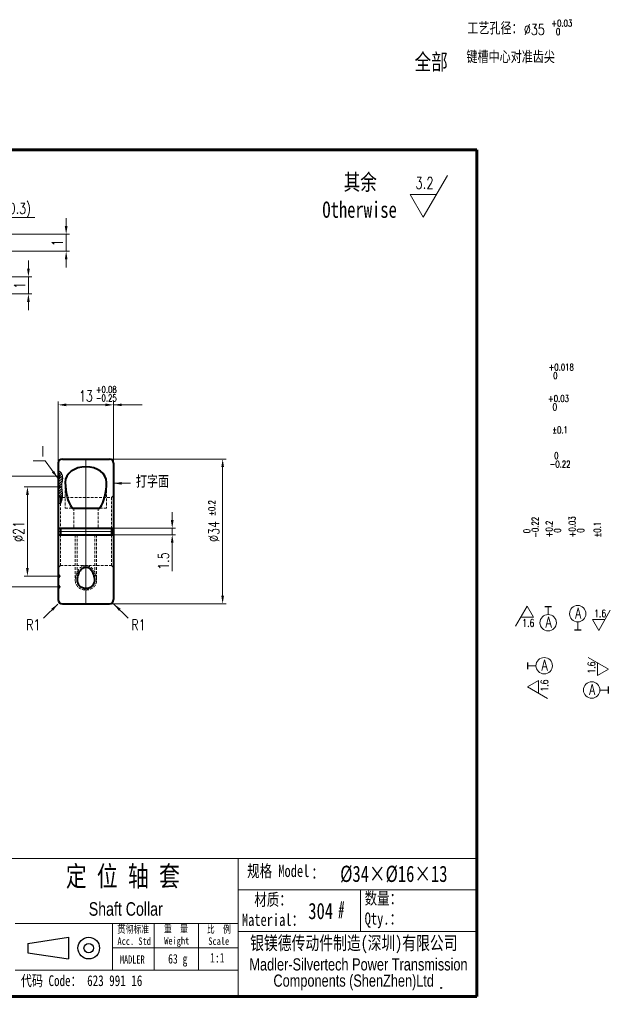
# Model space of a CAD drawing. Header units: millimetres. Extents: x -178 to 3167, y 274 to 2283.
# Tile 2 of 3: x 394 to 831, y 368 to 1095. Entities that reach past the tile are written whole.
import ezdxf

# ---------------------------------------------------------------- set-up
doc = ezdxf.new("R2010")
doc.units = ezdxf.units.MM
doc.linetypes.add('CENTER', pattern=[50.8, 31.75, -6.35, 6.35, -6.35])
doc.linetypes.add('JIS_02_2.0', pattern=[3, 2, -1])
doc.layers.get('Defpoints').update_dxf_attribs({"linetype": 'CENTER'})
doc.layers.add('图层1', color=7, linetype='CENTER')
doc.styles.get("Standard").update_dxf_attribs({"font": 'txt.shx', "width": 0.75, "height": 8, "bigfont": 'gbcbig.shx'})
doc.dimstyles.new('ISO-25', dxfattribs={"dimtxt": 8, "dimasz": 6, "dimexe": 2.5, "dimexo": 0.5, "dimgap": 2.5, "dimtad": 1, "dimtxsty": 'Standard', "dimcen": 1.2, "dimadec": 0, "dimazin": 0, "dimtol": 1, "dimtm": 1e-09, "dimtfac": 0.55, "dimtmove": 0, "dimatfit": 3, "dimfxl": 0, "dimlwd": 13, "dimlwe": 13, "dimarcsym": 0})

# ---------------------------------------------------------------- blocks, each defined once
blk = doc.blocks.new('*D21')
at = {"color": 0, "lineweight": 13}
for p, q in [((400.72, 911.38), (400.72, 917.38)), ((333.94, 905.38), (403.22, 905.38)), ((400.72, 892.78), (400.72, 905.38)), ((333.94, 892.78), (403.22, 892.78)), ((400.72, 886.78), (400.72, 880.78))]:
    blk.add_line(p, q, dxfattribs=at)
at = {"color": 0, "lineweight": 20}
for points in [[(399.72, 911.38), (401.72, 911.38), (400.72, 905.38)], [(399.72, 886.78), (401.72, 886.78), (400.72, 892.78)]]:
    blk.add_solid(points, dxfattribs=at)
at = {"layer": 'Defpoints', "color": 0, "lineweight": 20}
for p in [(333.44, 905.38), (400.72, 905.38), (333.44, 892.78)]:
    blk.add_point(p, dxfattribs=at)
at = {"color": 0, "lineweight": 20, "insert": (394.22, 899.08), "char_height": 8, "attachment_point": 5, "rotation": 90}
blk.add_mtext('1', dxfattribs=at)
blk = doc.blocks.new('*D22')
at = {"color": 0, "lineweight": 13}
for p, q in [((428.64, 942.88), (428.64, 948.88)), ((333.94, 936.88), (431.14, 936.88)), ((428.64, 924.28), (428.64, 936.88)), ((333.94, 924.28), (431.14, 924.28)), ((428.64, 918.28), (428.64, 912.28))]:
    blk.add_line(p, q, dxfattribs=at)
at = {"color": 0, "lineweight": 20}
for points in [[(427.64, 942.88), (429.64, 942.88), (428.64, 936.88)], [(427.64, 918.28), (429.64, 918.28), (428.64, 924.28)]]:
    blk.add_solid(points, dxfattribs=at)
at = {"layer": 'Defpoints', "color": 0, "lineweight": 20}
for p in [(333.44, 936.88), (428.64, 936.88), (333.44, 924.28)]:
    blk.add_point(p, dxfattribs=at)
at = {"color": 0, "lineweight": 20, "insert": (422.14, 930.58), "char_height": 8, "attachment_point": 5, "rotation": 90}
blk.add_mtext('1', dxfattribs=at)
blk = doc.blocks.new('*D26')
at = {"color": 0, "lineweight": 13}
for p, q in [((507.09, 725.55), (507.09, 731.55)), ((464.22, 719.55), (509.59, 719.55)), ((464.22, 714.82), (509.59, 714.82)), ((507.09, 719.55), (507.09, 714.82)), ((507.09, 708.82), (507.09, 687.82))]:
    blk.add_line(p, q, dxfattribs=at)
at = {"color": 0, "lineweight": 20}
for points in [[(506.09, 725.55), (508.09, 725.55), (507.09, 719.55)], [(506.09, 708.82), (508.09, 708.82), (507.09, 714.82)]]:
    blk.add_solid(points, dxfattribs=at)
at = {"layer": 'Defpoints', "color": 0, "lineweight": 20}
for p in [(463.72, 719.55), (463.72, 714.82), (507.09, 714.82)]:
    blk.add_point(p, dxfattribs=at)
at = {"color": 0, "lineweight": 20, "insert": (500.59, 695.32), "char_height": 8, "attachment_point": 5, "rotation": 90}
blk.add_mtext('1.5', dxfattribs=at)
blk = doc.blocks.new('*D27')
at = {"color": 0, "lineweight": 13}
for p, q in [((461.07, 770.74), (546.88, 770.74)), ((544.38, 764.74), (544.38, 669.64)), ((461.07, 663.64), (546.88, 663.64))]:
    blk.add_line(p, q, dxfattribs=at)
at = {"color": 0, "lineweight": 20}
for points in [[(543.38, 764.74), (545.38, 764.74), (544.38, 770.74)], [(543.38, 669.64), (545.38, 669.64), (544.38, 663.64)]]:
    blk.add_solid(points, dxfattribs=at)
at = {"layer": 'Defpoints', "color": 0, "lineweight": 20}
for p in [(460.57, 770.74), (460.57, 663.64), (544.38, 663.64)]:
    blk.add_point(p, dxfattribs=at)
at = {"color": 0, "lineweight": 20, "insert": (537.88, 717.19), "char_height": 8, "attachment_point": 5, "rotation": 90}
blk.add_mtext('%%C34', dxfattribs=at)
blk = doc.blocks.new('*D28')
at = {"color": 0, "lineweight": 13}
for p, q in [((422.27, 750.26), (397.48, 750.26)), ((399.98, 744.26), (399.98, 690.11)), ((422.27, 684.11), (397.48, 684.11))]:
    blk.add_line(p, q, dxfattribs=at)
at = {"color": 0, "lineweight": 20}
for points in [[(398.98, 744.26), (400.98, 744.26), (399.98, 750.26)], [(398.98, 690.11), (400.98, 690.11), (399.98, 684.11)]]:
    blk.add_solid(points, dxfattribs=at)
at = {"layer": 'Defpoints', "color": 0, "lineweight": 20}
for p in [(422.77, 750.26), (399.98, 684.11), (422.77, 684.11)]:
    blk.add_point(p, dxfattribs=at)
at = {"color": 0, "lineweight": 20, "insert": (393.48, 717.19), "char_height": 8, "attachment_point": 5, "rotation": 90}
blk.add_mtext('%%C21', dxfattribs=at)
blk = doc.blocks.new('*D29')
at = {"color": 0, "lineweight": 13}
for p, q in [((422.27, 758.14), (378.69, 758.14)), ((381.19, 752.14), (381.19, 682.24)), ((422.27, 676.24), (378.69, 676.24))]:
    blk.add_line(p, q, dxfattribs=at)
at = {"color": 0, "lineweight": 20}
for points in [[(380.19, 752.14), (382.19, 752.14), (381.19, 758.14)], [(380.19, 682.24), (382.19, 682.24), (381.19, 676.24)]]:
    blk.add_solid(points, dxfattribs=at)
at = {"layer": 'Defpoints', "color": 0, "lineweight": 20}
for p in [(422.77, 758.14), (381.19, 676.24), (422.77, 676.24)]:
    blk.add_point(p, dxfattribs=at)
at = {"color": 0, "lineweight": 20, "insert": (374.69, 717.19), "char_height": 8, "attachment_point": 5, "rotation": 90}
blk.add_mtext('%%C26', dxfattribs=at)
blk = doc.blocks.new('*D30')
at = {"color": 0, "lineweight": 13}
for p, q in [((422.77, 768.09), (422.77, 813.27)), ((428.77, 810.77), (457.72, 810.77)), ((463.72, 768.09), (463.72, 813.27))]:
    blk.add_line(p, q, dxfattribs=at)
at = {"color": 0, "lineweight": 20}
for points in [[(428.77, 811.77), (428.77, 809.77), (422.77, 810.77)], [(457.72, 811.77), (457.72, 809.77), (463.72, 810.77)]]:
    blk.add_solid(points, dxfattribs=at)
at = {"layer": 'Defpoints', "color": 0, "lineweight": 20}
for p in [(463.72, 810.77), (422.77, 767.59), (463.72, 767.59)]:
    blk.add_point(p, dxfattribs=at)
at = {"color": 0, "lineweight": 20, "insert": (443.25, 817.27), "char_height": 8, "attachment_point": 5}
blk.add_mtext('13', dxfattribs=at)

msp = doc.modelspace()

# ---------------------------------------------------------------- hatches: boundary and pattern name
at = {"lineweight": 13}
h = msp.add_hatch(dxfattribs=at)
h.set_pattern_fill('ANSI31', color=256, scale=0.4, style=0)
h.set_pattern_definition([(45, (0, 36.195), (-0.8980256, 0.8980256), [])])
edge = h.paths.add_edge_path()
edge.add_spline(control_points=[(425.921, 742.387), (426.283, 746.021), (424.115, 751.902), (427.187, 756.997), (424.716, 761.115), (422.773, 762.26)], knot_values=[3.667926, 3.667926, 3.667926, 3.667926, 10.6882306, 18.4555123, 19.9808485, 19.9808485, 19.9808485, 19.9808485], degree=3, periodic=0)
edge.add_line((422.773, 762.26), (422.773, 759.712))
edge.add_line((422.773, 759.712), (423.68, 758.805))
edge.add_arc((423.012, 758.137), 0.945, -45, 45, ccw=False)
edge.add_line((423.68, 757.469), (422.773, 756.562))
edge.add_line((422.773, 756.562), (422.773, 751.837))
edge.add_line((422.773, 751.837), (423.68, 750.93))
edge.add_arc((423.012, 750.262), 0.945, -45, 45, ccw=False)
edge.add_line((423.68, 749.594), (422.773, 748.687))
edge.add_line((422.773, 748.687), (422.773, 743.962))
edge.add_line((422.773, 743.962), (424.348, 742.387))
edge.add_line((424.348, 742.387), (425.921, 742.387))
msp.add_hatch(color=256).paths.add_polyline_path([(706.27, 379.835, 1), (705.573, 379.835, 1)])

# ---------------------------------------------------------------- linework, layer by layer
at = {"lineweight": 60}
for p, q in [((-178.271, 999.288), (732.476, 999.288)), ((-178.271, 373.507), (732.476, 373.507))]:
    msp.add_line(p, q, dxfattribs=at)
at = {"lineweight": 15}
for p, q in [((710.587, 980.222), (692.814, 949.438)), ((683.067, 966.32), (692.814, 949.438)), ((702.56, 966.32), (683.067, 966.32))]:
    msp.add_line(p, q, dxfattribs=at)
at = {"lineweight": 40}
for p, q in [((422.773, 767.587), (422.773, 666.787)), ((425.923, 770.737), (460.573, 770.737)), ((463.723, 767.587), (463.723, 666.787)), ((423.68, 758.805), (422.773, 759.712)), ((423.68, 757.469), (422.773, 756.562)), ((423.68, 750.93), (422.773, 751.837)), ((423.68, 749.594), (422.773, 748.687)), ((422.773, 743.962), (424.348, 742.387)), ((424.348, 742.387), (425.921, 742.387)), ((424.348, 742.387), (424.348, 738.018)), ((432.959, 734.354), (453.537, 734.354)), ((422.773, 719.549), (463.723, 719.549)), ((422.773, 714.824), (463.723, 714.824)), ((424.348, 719.549), (424.348, 714.824)), ((462.148, 719.549), (462.148, 714.824)), ((425.923, 663.637), (460.573, 663.637))]:
    msp.add_line(p, q, dxfattribs=at)
at = {"lineweight": 20}
for p, q in [((443.248, 770.737), (443.248, 663.637)), ((422.773, 758.137), (424.348, 758.137)), ((422.773, 750.262), (424.348, 750.262)), ((422.773, 717.187), (463.723, 717.187)), ((761.055, 647.243), (769.621, 662.08)), ((774.318, 653.943), (769.621, 662.08)), ((831.141, 658.905), (822.575, 644.068)), ((764.923, 653.943), (774.318, 653.943)), ((817.877, 652.204), (822.575, 644.068)), ((827.272, 652.204), (817.877, 652.204)), ((814.874, 624.093), (829.711, 615.527)), ((821.574, 620.224), (821.574, 610.829)), ((821.574, 610.829), (829.711, 615.527)), ((778.02, 607.111), (769.883, 602.413)), ((778.02, 597.715), (778.02, 607.111)), ((784.72, 593.847), (769.883, 602.413))]:
    msp.add_line(p, q, dxfattribs=at)
at = {"linetype": 'JIS_02_2.0', "lineweight": 20}
for p, q in [((427.939, 753.48), (427.939, 734.354)), ((458.557, 753.48), (458.557, 734.354)), ((425.921, 742.387), (462.148, 742.387)), ((462.148, 742.387), (463.723, 743.962)), ((462.148, 742.387), (462.148, 719.549)), ((424.348, 738.018), (424.348, 719.549)), ((427.939, 734.354), (433.937, 734.354)), ((434.271, 734.354), (434.271, 719.549)), ((452.226, 734.354), (452.226, 719.549)), ((458.557, 734.354), (452.56, 734.354)), ((424.348, 714.824), (424.348, 691.987)), ((435.373, 714.824), (435.373, 680.893)), ((436.728, 714.824), (436.728, 680.893)), ((449.769, 714.824), (449.769, 680.893)), ((451.123, 714.824), (451.123, 680.893)), ((462.148, 714.824), (462.148, 691.987)), ((422.773, 690.412), (424.348, 691.987)), ((424.348, 691.987), (462.148, 691.987)), ((462.148, 691.987), (463.723, 690.412)), ((423.68, 684.78), (422.773, 685.687)), ((422.773, 684.112), (424.348, 684.112)), ((423.68, 683.444), (422.773, 682.537)), ((423.68, 676.905), (422.773, 677.812)), ((422.773, 676.237), (424.348, 676.237)), ((423.68, 675.569), (422.773, 674.662))]:
    msp.add_line(p, q, dxfattribs=at)
at = {"lineweight": 30}
for p, q in [((782.665, 661.801), (787.665, 661.801)), ((809.531, 644.347), (804.531, 644.347)), ((770.162, 615.457), (770.162, 620.457)), ((829.432, 602.483), (829.432, 597.483)), ((400.324, 412.749), (430.324, 417.249)), ((430.324, 417.249), (430.324, 401.249)), ((400.324, 412.749), (400.324, 405.749)), ((400.324, 405.749), (430.324, 401.249))]:
    msp.add_line(p, q, dxfattribs=at)
at = {"lineweight": 13}
for p, q in [((785.165, 661.801), (785.165, 655.801)), ((807.031, 644.347), (807.031, 650.347)), ((770.162, 617.957), (776.162, 617.957)), ((829.432, 599.983), (823.432, 599.983))]:
    msp.add_line(p, q, dxfattribs=at)
msp.add_line((482.123, 419.385), (482.123, 419.385))
at = {"linetype": 'ByBlock', "lineweight": 13}
msp.add_line((555.799, 421.555), (732.476, 421.555), dxfattribs=at)
at = {"lineweight": 13}
for centre in [(807.03, 656.421), (785.165, 649.726), (782.236, 617.958), (817.358, 599.982)]:
    msp.add_circle(centre, 6.074, dxfattribs=at)
at = {"lineweight": 30}
for radius in [8, 3.5]:
    msp.add_circle((445.324, 409.249), radius, dxfattribs=at)
msp.add_circle((705.921, 379.835), 0.349)
at = {"lineweight": 40}
for centre, radius, start, end in [((425.923, 767.587), 3.15, 90, 180), ((460.573, 767.587), 3.15, 0, 90), ((423.012, 758.137), 0.945, 315, 45), ((423.012, 750.262), 0.945, 315, 45), ((425.923, 666.787), 3.15, 180, 270), ((460.573, 666.787), 3.15, 270, 0)]:
    msp.add_arc(centre, radius, start, end, dxfattribs=at)
at = {"linetype": 'JIS_02_2.0', "lineweight": 20}
for centre in [(423.012, 684.112), (423.012, 676.237)]:
    msp.add_arc(centre, 0.945, 315, 45, dxfattribs=at)
at = {"lineweight": 40}
for major_axis, ratio, start_param, end_param in [((-15.309, 0), 0.7540744, 3.1415927, 6.2831853), ((0, -25.829), 0.5927136, 4.712389, 5.5461909), ((0, -25.829), 0.5927136, 7.0201797, 7.8539816)]:
    msp.add_ellipse((443.248, 753.48), major_axis=major_axis, ratio=ratio, start_param=start_param, end_param=end_param, dxfattribs=at)
at = {"linetype": 'JIS_02_2.0', "lineweight": 20}
for major_axis, ratio, start_param, end_param in [((0, -11.093), 0.7098807, 1.5707963, 4.712389), ((-7.875, 0), 0.8904034, 0, 3.1415927)]:
    msp.add_ellipse((443.248, 680.893), major_axis=major_axis, ratio=ratio, start_param=start_param, end_param=end_param, dxfattribs=at)
at = {"lineweight": 13}
msp.add_open_spline([(422.773, 762.26), (424.716, 761.115), (427.187, 756.997), (423.998, 751.707), (427.017, 744.169), (424.812, 737.548), (422.773, 737.284)], degree=3, knots=[3.667926, 3.667926, 3.667926, 3.667926, 5.1932623, 12.960544, 20.6055209, 23.9791641, 23.9791641, 23.9791641, 23.9791641], dxfattribs=at)
at = {"lineweight": 40}
for points, knots in [([(449.773, 680.893), (449.773, 681.615), (449.718, 682.336), (449.431, 684.2), (449.106, 685.309), (448.22, 687.272), (447.66, 688.124), (446.41, 689.466), (445.724, 689.956), (444.331, 690.559), (443.626, 690.678), (442.221, 690.57), (441.515, 690.342), (440.145, 689.509), (439.483, 688.902), (438.323, 687.348), (437.826, 686.402), (437.09, 684.296), (436.851, 683.137), (436.736, 681.601), (436.723, 681.247), (436.723, 680.893)], [1.5707963, 1.5707963, 1.5707963, 1.5707963, 1.7842649, 1.7842649, 2.1371935, 2.1371935, 2.4901222, 2.4901222, 2.8430508, 2.8430508, 3.1959794, 3.1959794, 3.5489081, 3.5489081, 3.9018367, 3.9018367, 4.2547653, 4.2547653, 4.607694, 4.607694, 4.712389, 4.712389, 4.712389, 4.712389]), ([(436.723, 680.893), (436.723, 680.393), (436.8, 679.893), (437.18, 678.685), (437.576, 677.996), (438.666, 676.795), (439.359, 676.284), (440.937, 675.543), (441.82, 675.314), (443.62, 675.186), (444.536, 675.288), (446.237, 675.802), (447.021, 676.213), (448.325, 677.259), (448.846, 677.893), (449.558, 679.268), (449.75, 680.01), (449.772, 680.8), (449.773, 680.847), (449.773, 680.893)], [0, 0, 0, 0, 0.2731068, 0.2731068, 0.6792566, 0.6792566, 1.0854064, 1.0854064, 1.4915561, 1.4915561, 1.8977059, 1.8977059, 2.3038557, 2.3038557, 2.7100055, 2.7100055, 3.1161553, 3.1161553, 3.1415927, 3.1415927, 3.1415927, 3.1415927])]:
    msp.add_open_spline(points, degree=3, knots=knots, dxfattribs=at)
at = {"layer": '图层1', "linetype": 'ByBlock', "lineweight": 60}
msp.add_line((732.476, 999.288), (732.476, 373.507), dxfattribs=at)
at = {"layer": '图层1', "linetype": 'ByBlock', "lineweight": 20}
for p, q in [((111.907, 475.505), (732.476, 475.505)), ((555.799, 475.505), (555.799, 373.752))]:
    msp.add_line(p, q, dxfattribs=at)
at = {"layer": '图层1', "linetype": 'ByBlock', "lineweight": 13}
for p, q in [((555.799, 452.408), (732.476, 452.408)), ((646.263, 452.408), (646.263, 421.555)), ((390.911, 427.505), (555.799, 427.505)), ((462.983, 427.505), (462.983, 392.955)), ((493.748, 427.505), (493.748, 392.955)), ((526.435, 427.505), (526.435, 392.955)), ((462.983, 409.505), (555.799, 409.505)), ((390.911, 392.955), (555.799, 392.955))]:
    msp.add_line(p, q, dxfattribs=at)

# ---------------------------------------------------------------- texts
at = {"lineweight": 25, "char_height": 8, "attachment_point": 1}
for s, insert, width in [('{\\fSimSun|b0|i0|c134|p2;工艺孔径：}', (725.347, 1093.344), 265.78311), ('{\\fSimSun|b0|i0|c134|p2;键槽中心对准齿尖}', (724.7, 1072.191), 184.12696)]:
    msp.add_mtext(s, dxfattribs=dict(at, insert=insert, width=width))
at = {"lineweight": 20}
for s, insert, char_height, width, attachment_point in [('%%c35', (767.205, 1092.222), 8, 98.09346, 1), ('(R0.3)', (377.14, 959.968), 8, 40.71534, 1), ('{\\fSimSun|b0|i0|c134|p2;Ⅰ}', (407.326, 780.467), 8, 20.98251, 1), ('{\\fSimSun|b0|i0|c134|p2;打字面}', (480.212, 758.375), 8, 25.47019, 1), ('A', (805.043, 660.83), 8, 60.64773, 1), ('1.6', (819.239, 659.316), 5.5, 34.58891, 1), ('R1', (409.621, 652.214), 8, 28.85817, 3), ('R1', (476.875, 652.214), 8, 28.85817, 1), ('1.6', (766.082, 652.303), 5.5, 34.58891, 1), ('A', (783.178, 654.135), 8, 60.64773, 1), ('A', (780.249, 622.367), 8, 60.64773, 1), ('A', (815.371, 604.391), 8, 60.64773, 1), ('{\\fSimSun|b0|i0|c134|p2;63 g}', (504.051, 404.844), 7, 37.67858, 1)]:
    msp.add_mtext(s, dxfattribs=dict(at, insert=insert, char_height=char_height, width=width, attachment_point=attachment_point))
at = {"lineweight": 20, "char_height": 5, "width": 73.11664, "attachment_point": 1, "line_spacing_factor": 0.75}
for s, insert in [('+0.03\\P 0', (787.57, 1095.369)), ('+0.018\\P 0', (785.515, 841.138)), ('+0.08\\P-0.25', (450.593, 824.604)), ('+0.03\\P 0', (785.135, 817.953)), ('%%p0.1', (788.177, 794.728)), (' 0\\P-0.22', (786.276, 775.683))]:
    msp.add_mtext(s, dxfattribs=dict(at, insert=insert))
at = {"attachment_point": 1}
for s, insert, char_height, width in [('{\\fFangSong_GB2312|b0|i0|c134|p49;全部}', (686.339, 1070.306), 12, 106.48731), ('{\\fFangSong_GB2312|b0|i0|c134|p49;  其余}', (621.654, 981.43), 12, 106.48731), ('{\\fFangSong_GB2312|b0|i0|c134|p49; \\POtherwise}', (618.123, 981.038), 12, 106.48731), ('3.2', (686.928, 978.957), 8.4, 47.28953), ('{\\fArial|b0|i0|c0|p32;^I\\fSimSun|b0|i0|c134|p2;%%C34×%%C16×13}', (583.31, 470.162), 12, 245.61354), ('{\\fSimSun|b0|i0|c134|p2;304}', (607.713, 442.674), 12, 45.56345), ('#', (629.434, 442.158), 8, 33.33524), ('{\\fSimSun|b0|i0|c134|p2;贯\\H0.9167x;彻标准}', (466.367, 426.462), 6, 33.75776), ('{\\fSimSun|b0|i0|c134|p2;MADLER}', (468.358, 403.821), 6, 51.03934), ('{\\fSimSun|b0|i0|c134|p2;1:1}', (535.107, 405.603), 7, 19.83119)]:
    msp.add_mtext(s, dxfattribs=dict(at, insert=insert, char_height=char_height, width=width))
at = {"lineweight": 20, "char_height": 5, "width": 68.47728, "attachment_point": 1, "rotation": 90, "line_spacing_factor": 0.75}
for s, insert in [('%%p0.2', (533.897, 728.712)), (' 0\\P-0.22', (766.833, 712.542)), ('+0.03\\P 0', (800.443, 712.925)), ('%%p0.1', (819.04, 712.734)), ('+0.2\\P 0', (783.333, 712.925))]:
    msp.add_mtext(s, dxfattribs=dict(at, insert=insert))
at = {"lineweight": 20, "char_height": 5.5, "width": 34.58891, "attachment_point": 1, "rotation": 90}
for insert in [(814.463, 612.191), (779.66, 598.874)]:
    msp.add_mtext('1.6', dxfattribs=dict(at, insert=insert))
at = {"layer": '图层1', "linetype": 'ByBlock', "attachment_point": 1}
for s, insert, char_height, width in [('{\\fSimSun|b0|i0|c134|p54;定 位 轴 套}', (428.378, 469.908), 15, 133.4473), ('{\\fSimSun|b0|i0|c134|p54;规格 Model}', (562.536, 470.796), 9, 122.81087), ('{\\fSimSun|b0|i0|c134|p54;  ：}', (600.765, 469.473), 9, 72.45), ('{\\fSimSun|b0|i0|c134|p54;数量：\\P\\fSimSun|b0|i0|c134|p2;Qty\\fSimSun|b0|i0|c134|p32;.：}', (649.436, 450.575), 9, 63.24444), ('{\\fArial|b0|i0|c0|p32;\\P\\H1.111x;     Shaft Collar}', (430.786, 458.169), 9, 342.41786), ('{\\fSimSun|b0|i0|c134|p54;  材质：\\P\\fSimSun|b0|i0|c134|p2;Material\\fSimSun|b0|i0|c134|p54;：}', (558.626, 449.633), 9, 72.45), ('{\\fSimSun|b0|i0|c134|p54;重  量}', (500.958, 426.216), 5.5, 32.0466), ('{\\fSimSun|b0|i0|c134|p54;比  例}', (532.709, 425.946), 5.5, 37.15385), ('{\\fSimSun|b0|i0|c134|p2;\\H0.6111x;Acc. Std}', (466.594, 417.106), 9, 342.41786), ('{\\fSimSun|b0|i0|c134|p2;\\H0.6111x;Weight}', (501.161, 417.435), 9, 342.41786), ('{\\fSimSun|b0|i0|c134|p2;\\H0.6111x;Scale}', (533.784, 417.112), 9, 342.41786), ('{\\fSimSun|b0|i0|c134|p54;银镁德传动件制造(深圳)有限公司}', (564.698, 418.011), 10, 191.47227), ('{\\fArial|b0|i0|c0|p32;Madler-Silvertech Power Transmission \\H0.8889x;\\P\\H0.875x;     }', (564.152, 401.695), 9, 342.41786), ('{\\fSimSun|b0|i0|c134|p54;代码 Code： 623 991 16}', (395.111, 389.179), 8, 100.93333), ('{\\fArial|b0|i0|c0|p32;\\P     Components \\fProxy 2|b0|i0|c134|p11;(\\fArial|b0|i0|c0|p32;ShenZhen\\fProxy 2|b0|i0|c134|p0;)\\fArial|b0|i0|c0|p32;Ltd}', (568.844, 404.721), 9, 342.41786)]:
    msp.add_mtext(s, dxfattribs=dict(at, insert=insert, char_height=char_height, width=width))

# ---------------------------------------------------------------- dimensions: what is measured, and where the dimension line sits
at = {"lineweight": 20}
for base, p1, p2, text, picture, middle in [((428.641, 936.881), (333.435, 924.281), (333.435, 936.881), '1', '*D22', (422.141, 930.581)), ((400.72, 905.381), (333.435, 892.781), (333.435, 905.381), '1', '*D21', (394.22, 899.081)), ((544.38, 663.637), (460.573, 770.737), (460.573, 663.637), '%%C34', '*D27', (537.88, 717.187)), ((381.19, 676.237), (422.773, 758.137), (422.773, 676.237), '%%C26', '*D29', (374.69, 717.187)), ((399.976, 684.112), (422.773, 750.262), (422.773, 684.112), '%%C21', '*D28', (393.476, 717.187)), ((507.088, 714.824), (463.723, 719.549), (463.723, 714.824), '1.5', '*D26', (500.588, 695.324))]:
    dim = msp.add_linear_dim(base=base, p1=p1, p2=p2, angle=90, text=text, dimstyle='ISO-25', dxfattribs=at)
    dim.commit()
    dim.dimension.update_dxf_attribs({"geometry": picture, "text_midpoint": middle})
dim = msp.add_linear_dim(base=(463.723, 810.769), p1=(422.773, 767.587), p2=(463.723, 767.587), text='13', dimstyle='ISO-25', dxfattribs=at)
dim.commit()
dim.dimension.update_dxf_attribs({"geometry": '*D30', "text_midpoint": (443.248, 817.269)})

# ---------------------------------------------------------------- leaders
for points in [[(338.169, 930.581), (373.367, 949.343), (405.56, 949.343)], [(463.723, 810.769), (484.926, 810.769)], [(422.445, 756.642), (413.161, 769.421), (404.222, 769.421)], [(463.728, 752.775), (476.225, 752.775)], [(422.555, 663.575), (411.931, 653.064)], [(463.941, 663.575), (474.565, 653.064)]]:
    msp.add_leader(points, dimstyle='ISO-25', override={"dimgap": 2.5, "dimtad": 0}, dxfattribs=at)

doc.saveas('drawing.dxf')
